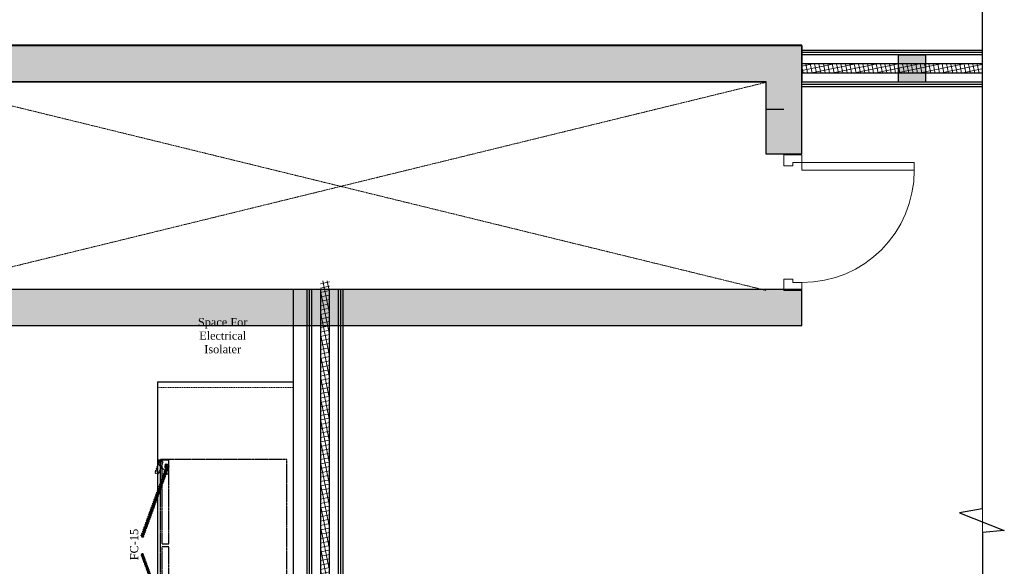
# Model space of a CAD drawing. Header units: inches. Extents: x 1703 to 137267, y -37098 to 14102.
# Tile 141 of 142: x 131822 to 137267, y 5834 to 8856. Entities that reach past the tile are written whole.
import ezdxf

# ---------------------------------------------------------------- set-up
doc = ezdxf.new("R2010")
doc.units = ezdxf.units.IN
doc.header["$MEASUREMENT"] = 0
for name, pattern in [('DASHED2', [0.375, 0.25, -0.125]), ('HIDDEN', [0.375, 0.25, -0.125]), ('LEVEL-F-OVERALL LAYOUT$0$Dash 0_5 mm', [1.0584, 0.5292, -0.5292]), ('LEVEL-F-OVERALL LAYOUT$0$Hidden 2mm', [3, 2, -1])]:
    doc.linetypes.add(name, pattern=pattern)
for name, color, linetype, lineweight in [('CKD - Kit Text', 171, 'Continuous', 13), ('CKD Equipments', 252, 'Continuous', 0), ('LEVEL-F-OVERALL LAYOUT$0$A-DETL', 251, 'Continuous', 15), ('LEVEL-F-OVERALL LAYOUT$0$A-DOOR', 251, 'Continuous', 5), ('LEVEL-F-OVERALL LAYOUT$0$A-ELEV-LGHT', 251, 'Continuous', 5), ('LEVEL-F-OVERALL LAYOUT$0$A-WALL', 251, 'Continuous', 13), ('LEVEL-F-OVERALL LAYOUT$0$A-WALL-FULL-EXTR', 251, 'Continuous', 35), ('LEVEL-F-OVERALL LAYOUT$0$A-WALL-PATT', 251, 'Continuous', 35)]:
    doc.layers.add(name, color=color, linetype=linetype, lineweight=lineweight)
for name, color, linetype in [('CT_PARTITION WALL', 180, 'Continuous'), ('EQUIPMENT', 1, 'Continuous'), ('IQ_200_3D', 1, 'Continuous'), ('LEVEL-F-OVERALL LAYOUT$0$NEW PILASTERS', 251, 'Continuous'), ('LEVEL-F-OVERALL LAYOUT$0$S-Section-Steel', 251, 'Continuous'), ('LV_CARPENTRY', 1, 'Continuous')]:
    doc.layers.add(name, color=color, linetype=linetype)
doc.styles.add('style12', font='BOOKOSI.TTF')
pattern_1 = [(11.6, (-781580.08, 630630.54), (-4.788168, 23.32613563), []), (101.6, (-781580.08, 630630.54), (-23.32613563, -4.788168), [])]

# ---------------------------------------------------------------- blocks, each defined once
blk = doc.blocks.new('LEVEL-F-OVERALL LAYOUT$0$SHS150x5')
at = {"layer": 'LEVEL-F-OVERALL LAYOUT$0$S-Section-Steel'}
h = blk.add_hatch(color=256, dxfattribs=at)
h.dxf.hatch_style = 1
h.paths.add_polyline_path([(322740.3, -171646.3), (322890.3, -171646.3), (322890.3, -171796.3), (322740.3, -171796.3)])
blk.add_lwpolyline([(322740.3, -171646.3), (322890.3, -171646.3), (322890.3, -171796.3), (322740.3, -171796.3)], close=True, dxfattribs=at)
blk = doc.blocks.new('LEVEL-F-OVERALL LAYOUT$0$150x150')
blk.add_blockref('LEVEL-F-OVERALL LAYOUT$0$SHS150x5', (-322815.3, 171721.3))
blk = doc.blocks.new('ZNS-MC-BASEREFUNIT')
at = {"layer": 'IQ_200_3D'}
for points in [[(0, 70, 155), (0, 70, 600), (304, 70, 600), (304, 70, 155)], [(0, 70, 600), (0, 30, 600), (304, 30, 600), (304, 70, 600)], [(0, 30, 155), (0, 70, 155), (304, 70, 155), (304, 30, 155)], [(304, 30, 500), (0, 30, 500), (0, 45, 500), (304, 45, 500)], [(0, 45, 500), (0, 45, 585), (304, 45, 585), (304, 45, 500)], [(0, 30, 585), (0, 45, 585), (304, 45, 585), (304, 30, 585)], [(0, 30, 500), (0, 30, 155), (304, 30, 155), (304, 30, 500)], [(304, 30, 600), (0, 30, 600), (0, 30, 585), (304, 30, 585)]]:
    blk.add_3dface(points, dxfattribs=at)
for points, invisible_edges in [([(0, 45, 585), (0, 70, 600), (0, 70, 155), (0, 45, 500)], 5), ([(0, 45, 500), (0, 30, 500), (0, 30, 155), (0, 70, 155)], 8), ([(0, 70, 600), (0, 45, 585), (0, 30, 585), (0, 30, 600)], 1), ([(304, 45, 585), (304, 70, 600), (304, 70, 155), (304, 45, 500)], 5), ([(304, 45, 500), (304, 30, 500), (304, 30, 155), (304, 70, 155)], 8), ([(304, 70, 600), (304, 45, 585), (304, 30, 585), (304, 30, 600)], 1)]:
    blk.add_3dface(points, dxfattribs=dict(at, invisible_edges=invisible_edges))
blk = doc.blocks.new('G$C8E7D7D8F')
at = {"layer": 'EQUIPMENT', "color": 3, "linetype": 'HIDDEN', "ltscale": 125}
for p, q in [((198.4, 239.7, -213.9), (181, 236.3, -213.9)), ((198.4, 218.1, -213.9), (181, 221.5, -213.9)), ((185.2, 210.5, -213.9), (248.5, 247.1, -213.9)), ((185.2, 247.1, -213.9), (248.5, 210.5, -213.9)), ((198.4, 239.7, -213.9), (192.6, 256.4, -213.9)), ((198.4, 218.1, -213.9), (192.6, 201.4, -213.9)), ((216.8, 254.4, -213.9), (205.2, 267.7, -213.9)), ((216.8, 254.4, -213.9), (228.5, 267.7, -213.9)), ((216.8, 192.2, -213.9), (216.8, 265.4, -213.9)), ((216.8, 207.4, -213.9), (205.2, 194.1, -213.9)), ((216.8, 207.4, -213.9), (228.5, 194.1, -213.9))]:
    blk.add_line(p, q, dxfattribs=at)
at = {"layer": 'EQUIPMENT', "color": 3, "linetype": 'HIDDEN', "ltscale": 0.6}
for p, q in [((449.6, 101.2), (444.5, 103.1)), ((448, 104.7), (446.2, 99.6)), ((482.5, 89.3), (477.4, 91.2)), ((480.9, 92.8), (479, 87.7)), ((1298, 89.4), (1303.1, 91.3)), ((1299.6, 92.9), (1301.5, 87.8)), ((1330.9, 101.3), (1336, 103.2)), ((1332.5, 104.8), (1334.3, 99.7))]:
    blk.add_line(p, q, dxfattribs=at)
for points in [[(0, 804.8), (1365, 804.8), (1365, 104.8), (0, 104.8), (0, 804.8)], [(457.2, 142), (844.4, 1.5)], [(845.2, 3.5), (457.9, 144)], [(460, 147.5), (845.8, 7.5)], [(460.8, 149.5), (846.5, 9.5)], [(836.8, 0), (462.1, 136)], [(1319.7, 149.6), (934, 9.5)], [(1320.5, 147.6), (934.7, 7.5)], [(935.4, 3.5), (1322.5, 144.1)], [(1323.2, 142.1), (936.1, 1.5)], [(943.7, 0), (1318.4, 136.1)]]:
    blk.add_lwpolyline(points, dxfattribs=at)
for points in [[(881.4, 113.4), (418.5, 113.3), (418.4, 152.7), (881.4, 152.8)], [(479.5, 133), (494.3, 133), (494.3, 152.7), (418.4, 152.7), (418.5, 95.6), (423.4, 90.7), (437.2, 90.7)], [(1362, 113.4), (899.1, 113.4), (899.1, 152.8), (1362, 152.8)], [(1301, 133.1), (1286.2, 133.1), (1286.2, 152.8), (1362, 152.8), (1362, 95.7), (1357.1, 90.8), (1343.3, 90.8)]]:
    blk.add_lwpolyline(points, close=True, dxfattribs=at)
for points in [[(487.2, 77.1), (441.4, 93.7), (439.8, 95.7, 0.414214), (435.6, 96), (433.4, 94.2, -0.794611), (421.4, 102.1), (426.8, 116.9, -0.414214), (430.5, 118.6), (494, 95.6, -0.414214), (495.7, 91.8), (491, 78.9, -0.414214)], [(457.2, 142), (455.7, 142.6, 0.390174), (454.3, 138.8), (462.1, 136), (461.8, 133.5), (461.7, 135), (461.3, 135.5), (452.7, 138.7), (452, 136.8), (452.6, 136.6, -0.622796), (452.7, 136.1), (449.3, 134), (448.1, 137.8, -0.622796), (448.4, 138.1), (449, 137.9), (449.7, 139.7), (441.1, 142.9), (440.5, 142.7), (439.4, 141.6), (440.7, 143.7), (448.5, 140.9, 0.390174), (449.9, 144.7), (448.4, 145.2, -1), (449.1, 147.2), (452, 146.1, 0.390174), (453.4, 149.9), (449.8, 151.2), (450.5, 153.2), (460.8, 149.5), (460, 147.5), (456.4, 148.8, 0.390174), (455, 145), (457.9, 144, -1)], [(452.8, 138.2), (461.2, 135.1), (460.9, 134.3), (454.6, 136.6), (453.2, 132.7), (454.2, 132.3, 0.215277), (455.8, 132.4), (458.1, 133.6, -0.215277), (459.7, 133.8), (460.6, 133.4), (460.3, 132.6), (459.4, 132.9, 0.215277), (458.5, 132.9), (456.2, 131.6, -0.215277), (453.9, 131.5), (446, 134.3), (444.6, 130.4, -0.655197), (443.5, 130.3), (439.4, 138.4), (439.7, 138.6, -0.414214), (440.4, 138.4), (444, 131.3), (446.9, 139.4), (440.6, 141.7), (440.9, 142.5), (449.3, 139.4), (449, 138.6), (447.7, 139.1), (446.3, 135.2), (452.4, 133), (453.8, 136.9), (452.5, 137.3)], [(1293.3, 77.2), (1339.1, 93.8), (1340.7, 95.8, -0.414214), (1344.9, 96.1), (1347.1, 94.3, 0.794611), (1359.1, 102.2), (1353.7, 117, 0.414214), (1350, 118.8), (1286.5, 95.7, 0.414214), (1284.8, 91.9), (1289.5, 79, 0.414214)], [(1323.2, 142.1), (1324.8, 142.7, -0.390174), (1326.1, 138.9), (1318.4, 136.1), (1318.7, 133.6), (1318.8, 135.1), (1319.1, 135.6), (1327.8, 138.7), (1328.5, 136.9), (1327.8, 136.7, 0.622796), (1327.8, 136.2), (1331.2, 134.1), (1332.4, 137.9, 0.622796), (1332.1, 138.2), (1331.5, 138), (1330.8, 139.8), (1339.4, 143), (1340, 142.8), (1341.1, 141.7), (1339.7, 143.8), (1331.9, 141, -0.390174), (1330.6, 144.8), (1332.1, 145.3, 1), (1331.4, 147.3), (1328.5, 146.2, -0.390174), (1327.1, 150), (1330.7, 151.3), (1330, 153.3), (1319.7, 149.6), (1320.5, 147.6), (1324.1, 148.9, -0.390174), (1325.5, 145.1), (1322.5, 144.1, 1)], [(1327.7, 138.3), (1319.2, 135.2), (1319.6, 134.4), (1325.9, 136.7), (1327.3, 132.8), (1326.3, 132.4, -0.215277), (1324.7, 132.5), (1322.4, 133.7, 0.215277), (1320.8, 133.9), (1319.9, 133.5), (1320.2, 132.7), (1321.1, 133, -0.215277), (1322, 133), (1324.2, 131.7, 0.215277), (1326.6, 131.6), (1334.5, 134.4), (1335.9, 130.5, 0.655197), (1337, 130.4), (1341.1, 138.5), (1340.7, 138.7, 0.414214), (1340.1, 138.5), (1336.5, 131.4), (1333.6, 139.5), (1339.9, 141.8), (1339.6, 142.6), (1331.2, 139.5), (1331.5, 138.7), (1332.8, 139.2), (1334.2, 135.3), (1328.1, 133.1), (1326.7, 137), (1328, 137.4)]]:
    blk.add_lwpolyline(points, format="xyb", close=True, dxfattribs=at)
for centre, radius in [((428.3, 99.5), 4.92), ((428.3, 99.5), 2.46), ((447.1, 102.2), 3.69), ((480, 90.2), 3.69), ((1300.5, 90.3), 3.69), ((1333.4, 102.3), 3.69), ((1352.2, 99.6), 4.92), ((1352.2, 99.6), 2.46)]:
    blk.add_circle(centre, radius, dxfattribs=at)
at = {"layer": 'EQUIPMENT', "color": 3, "linetype": 'HIDDEN', "ltscale": 125}
blk.add_ellipse((216.8, 228.8, -213.9), major_axis=(-121.9, 0), ratio=0.45, dxfattribs=at)
at = {"layer": 'EQUIPMENT', "color": 3, "linetype": 'HIDDEN', "ltscale": 125, "xscale": 1.219199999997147, "yscale": 1.219199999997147, "zscale": 1.219199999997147}
blk.add_blockref('ZNS-MC-BASEREFUNIT', (30.8, 69.1, -153), dxfattribs=at)
blk = doc.blocks.new('LEVEL-F-OVERALL LAYOUT$0$A_FD_Single Door - 750 x 1800 - FD02 - USE-5362713-LEVEL F -PART PLAN-20')
at = {"layer": 'LEVEL-F-OVERALL LAYOUT$0$A-DOOR', "color": 50, "lineweight": 15}
for p, q in [((-375, 0), (-313, 0)), ((-375, -100), (-375, 0)), ((-313, -50.5), (-332, -50.5)), ((-332, -50.5), (-332, -100)), ((-313, 0), (-313, -50.5)), ((313, 0), (375, 0)), ((313, -50.5), (313, 0)), ((332, -50.5), (313, -50.5)), ((332, -100), (332, -50.5)), ((375, 0), (375, -100)), ((-332, -100), (-375, -100)), ((375, -100), (332, -100))]:
    blk.add_line(p, q, dxfattribs=at)
at = {"layer": 'LEVEL-F-OVERALL LAYOUT$0$A-DOOR', "color": 10}
for p, q in [((332, -100), (289, -100)), ((289, -100), (289, -721)), ((332, -100), (332, -721)), ((332, -721), (289, -721))]:
    blk.add_line(p, q, dxfattribs=at)
blk.add_arc((289, -100), 621, 180, 270, dxfattribs=at)

msp = doc.modelspace()

# ---------------------------------------------------------------- hatches: boundary and pattern name
at = {"layer": 'EQUIPMENT'}
h = msp.add_hatch(color=253, dxfattribs=at)
h.dxf.hatch_style = 1
h.paths.add_polyline_path([(136147.7, 7365.3), (131247.7, 7365.3), (131247.7, 8515.4), (135947.6, 8515.4), (135947.6, 8115.3), (136147.7, 8115.3), (136147.7, 8715.4), (131047.7, 8715.4), (131047.7, 7165.3), (136147.7, 7165.3)])
h = msp.add_hatch(color=253, dxfattribs=at)
h.dxf.hatch_style = 1
h.paths.add_polyline_path([(136147.7, 7365.3), (131247.7, 7365.3), (131247.7, 8515.4), (135947.6, 8515.4), (135947.6, 8115.3), (136147.7, 8115.3), (136147.7, 8715.4), (131047.7, 8715.4), (131047.7, 7165.3), (136147.7, 7165.3)])
at = {"layer": 'LEVEL-F-OVERALL LAYOUT$0$A-ELEV-LGHT', "transparency": 33554610}
h = msp.add_hatch(dxfattribs=at)
h.set_pattern_fill('ANSI37', color=256, scale=7.5, angle=326.6)
h.set_pattern_definition(pattern_1)
edge = h.paths.add_edge_path()
edge.add_line((136147.7, 8562), (137140.2, 8561.4))
edge.add_line((137144.9, 8611.3), (136147.7, 8612))
h = msp.add_hatch(dxfattribs=at)
h.set_pattern_fill('ANSI37', color=256, scale=7.5, angle=326.6)
h.set_pattern_definition(pattern_1)
edge = h.paths.add_edge_path()
edge.add_line((133535.2, 2028.9), (133535.2, 7411.9))
edge.add_line((133485.2, 7411.9), (133485.2, 2050.8))
at = {"layer": 'LEVEL-F-OVERALL LAYOUT$0$A-WALL-PATT', "lineweight": 5}
h = msp.add_hatch(dxfattribs=at)
h.set_pattern_fill('FP_2', color=55, angle=336.6, style=0, pattern_type=2)
h.set_pattern_definition([(21.6, (-380288.6, 456976.2), (-261.8102, 661.257), []), (21.6, (-379986, 457675.55), (-261.8102, 661.257), [])])
h.paths.add_polyline_path([(135947.7, 8361.9), (136147.7, 8361.9), (136147.7, 8712), (135947.7, 8712), (135947.7, 8405.2)], flags=0)

# ---------------------------------------------------------------- linework, layer by layer
at = {"color": 10, "linetype": 'LEVEL-F-OVERALL LAYOUT$0$Dash 0_5 mm', "lineweight": 5}
for p, q in [((131247.7, 7359.8), (135947.6, 8509.7)), ((131247.7, 8509.7), (135947.7, 7359.8))]:
    msp.add_line(p, q, dxfattribs=at)
at = {"color": 6, "linetype": 'Continuous', "ltscale": 0.25}
msp.add_lwpolyline([(137145.3, 12191.3), (137144.8, 6152.5), (137018.4, 6129.3), (137266.6, 6032.2), (137146.3, 6020.2), (137145.3, 0)], dxfattribs=at)
msp.add_lwpolyline([(136147.7, 7365.3), (131247.7, 7365.3), (131247.7, 8515.4), (135947.6, 8515.4), (135947.6, 8115.3), (136147.7, 8115.3), (136147.7, 8715.4), (131047.7, 8715.4), (131047.7, 7165.3), (136147.7, 7165.3)], close=True)
msp.add_lwpolyline([(136147.7, 7365.3), (131247.7, 7365.3), (131247.7, 8515.4), (135947.6, 8515.4), (135947.6, 8115.3), (136147.7, 8115.3), (136147.7, 8715.4), (131047.7, 8715.4), (131047.7, 7165.3), (136147.7, 7165.3)], close=True)
at = {"layer": 'CT_PARTITION WALL', "linetype": 'DASHED2', "lineweight": 0, "ltscale": 0.5}
for p, q in [((132585.3, 6854), (133335.2, 6854)), ((132585.3, 6822), (133335.2, 6822))]:
    msp.add_line(p, q, dxfattribs=at)
at = {"layer": 'LEVEL-F-OVERALL LAYOUT$0$A-DETL', "linetype": 'LEVEL-F-OVERALL LAYOUT$0$Hidden 2mm', "lineweight": 15}
msp.add_line((137145.3, 4194.2), (137145.3, 8512), dxfattribs=at)
msp.add_arc((141110.1, 35041.7), 33871.8, 239.34358, 257.16427, dxfattribs=at)
at = {"layer": 'LEVEL-F-OVERALL LAYOUT$0$A-WALL', "color": 3, "lineweight": 25}
for p, q in [((136147.7, 8712), (131047.7, 8712)), ((136147.7, 8712), (136147.7, 8512)), ((131247.7, 8512), (135947.7, 8512)), ((135947.6, 8511.8), (135947.6, 8361.9)), ((135947.7, 8361.9), (136047.7, 8361.9))]:
    msp.add_line(p, q, dxfattribs=at)
at = {"layer": 'LEVEL-F-OVERALL LAYOUT$0$A-WALL', "color": 2, "lineweight": 25}
msp.add_line((136147.7, 8361.9), (136147.7, 8512), dxfattribs=at)
at = {"layer": 'LEVEL-F-OVERALL LAYOUT$0$A-WALL-FULL-EXTR', "color": 2, "lineweight": -2}
for p, q in [((137145.3, 8674.5), (136147.7, 8674.5)), ((137145.3, 8662), (136147.7, 8662)), ((137145.3, 8612), (136147.7, 8612)), ((136147.7, 8562), (137145.3, 8562)), ((136147.7, 8512), (137145.3, 8512)), ((136147.7, 8499.5), (137145.3, 8499.5)), ((136147.7, 8487), (137145.3, 8487)), ((133335.2, 7365.3), (133335.2, 1920.1)), ((133410.2, 7365.3), (133410.2, 2056.6)), ((133422.7, 7365.3), (133422.7, 2053.7)), ((133435.2, 7365.3), (133435.2, 2050.8)), ((133485.2, 7365.3), (133485.2, 2039.2)), ((133535.2, 2028.9), (133535.2, 7365.3)), ((133585.2, 2016.2), (133585.2, 7365.3)), ((133597.7, 2013.4), (133597.7, 7365.3)), ((133610.2, 2010.6), (133610.2, 7365.3))]:
    msp.add_line(p, q, dxfattribs=at)
msp.add_lwpolyline([(137145.3, 8687), (136147.7, 8687)], dxfattribs=at)
at = {"layer": 'LV_CARPENTRY', "color": 34}
for points in [[(132585.3, 6854), (132585.3, 2682.2)], [(132585.3, 6854), (133335.2, 6854)]]:
    msp.add_lwpolyline(points, dxfattribs=at)

# ---------------------------------------------------------------- block references
at = {"lineweight": 13, "rotation": 90.0000362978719}
msp.add_blockref('LEVEL-F-OVERALL LAYOUT$0$A_FD_Single Door - 750 x 1800 - FD02 - USE-5362713-LEVEL F -PART PLAN-20', (136047.7, 7734.8), dxfattribs=at)
at = {"layer": 'CKD Equipments', "ltscale": 0.25, "xscale": -1, "rotation": 269.9999999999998}
msp.add_blockref('G$C8E7D7D8F', (132494.4, 5059.2), dxfattribs=at)
at = {"layer": 'LEVEL-F-OVERALL LAYOUT$0$NEW PILASTERS', "rotation": 0.04019583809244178}
msp.add_blockref('LEVEL-F-OVERALL LAYOUT$0$150x150', (136756.1, 8586.9), dxfattribs=at)

# ---------------------------------------------------------------- texts
at = {"layer": 'CKD - Kit Text', "color": 0, "insert": (132944.7, 7206.9), "char_height": 45, "width": 538.5, "attachment_point": 2, "style": 'style12'}
msp.add_mtext('Space For\\PElectrical\\PIsolater', dxfattribs=at)
at = {"layer": 'CKD - Kit Text', "color": 0, "insert": (132432.6, 5954.3), "char_height": 45, "width": 1358.804, "attachment_point": 2, "rotation": 90, "style": 'style12'}
msp.add_mtext('FC-15', dxfattribs=at)

doc.saveas('drawing.dxf')
